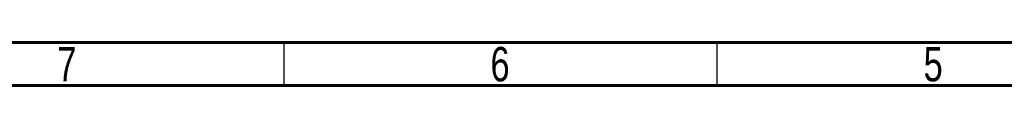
# Model space of a CAD drawing. Header units: millimetres. Extents: x 15 to 836, y 5 to 589.
# Tile 11 of 24: x 495 to 609, y 5 to 10. Entities that reach past the tile are written whole.
import ezdxf

# ---------------------------------------------------------------- set-up
doc = ezdxf.new("R2010")
doc.units = ezdxf.units.MM
doc.styles.add('SLDTEXTSTYLE0', font='TXT', dxfattribs={"width": 0.75})

msp = doc.modelspace()

# ---------------------------------------------------------------- linework, layer by layer
at = {"color": 7, "linetype": 'Continuous', "lineweight": 60}
for p, q in [((831, 10), (20, 10)), ((836, 5), (15, 5))]:
    msp.add_line(p, q, dxfattribs=at)
at = {"color": 7, "linetype": 'Continuous', "lineweight": 30}
for p, q in [((525.5, 10), (525.5, 5)), ((575.5, 10), (575.5, 5))]:
    msp.add_line(p, q, dxfattribs=at)

# ---------------------------------------------------------------- texts
at = {"color": 7, "linetype": 'Continuous', "lineweight": 0, "char_height": 3.97, "attachment_point": 2, "style": 'SLDTEXTSTYLE0'}
for s, insert in [('7', (500.46, 9.47)), ('6', (550.46, 9.47)), ('5', (600.46, 9.47))]:
    msp.add_mtext(s, dxfattribs=dict(at, insert=insert))

doc.saveas('drawing.dxf')
